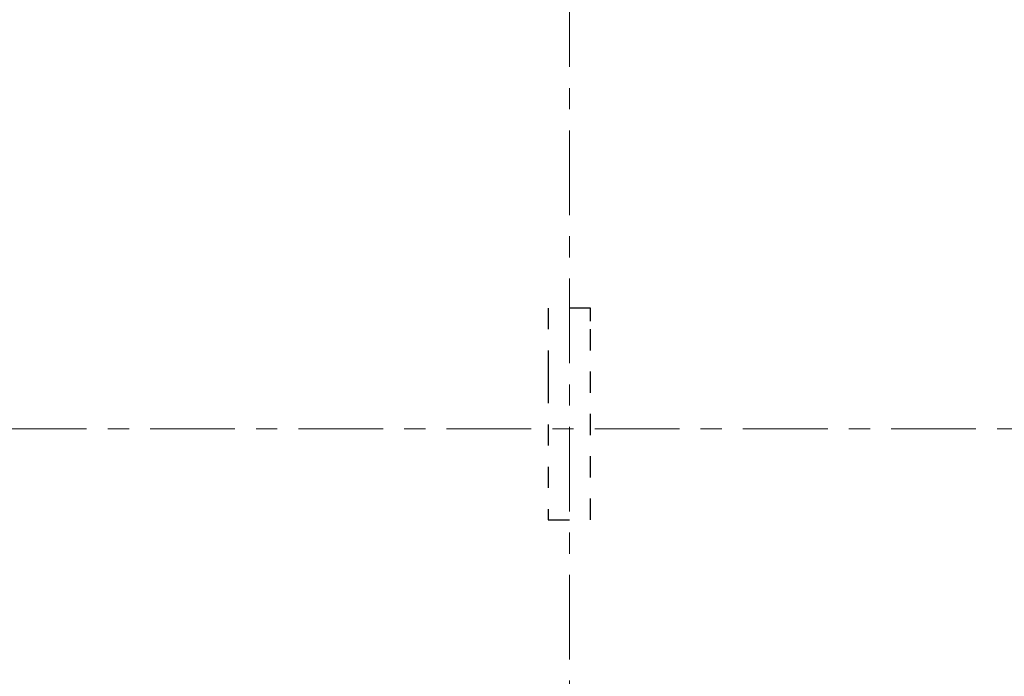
# Model space of a CAD drawing. Header units: metres. Extents: x -38 to 93, y -15 to 21.
# Tile 8 of 194: x 6.55 to 11.2, y 2.13 to 5.23. Entities that reach past the tile are written whole.
import ezdxf

# ---------------------------------------------------------------- set-up
doc = ezdxf.new("R2010")
doc.units = ezdxf.units.M
for name, pattern in [('______11', [0.5, 0.4, -0.05, 0, -0.05]), ('______2', [0.0405, 0.03, -0.0105]), ('______5', [1.1, 0.8, -0.1, 0.1, -0.1])]:
    doc.linetypes.add(name, pattern=pattern)
doc.layers.add('XR$2$Осевая линия (1)', color=7, linetype='______5', lineweight=13)
doc.layers.add('XR$6$Стена_ бетон несущ.', color=7, linetype='Continuous', lineweight=70, true_color=0xb4b496)

msp = doc.modelspace()

# ---------------------------------------------------------------- linework, layer by layer
at = {"layer": 'XR$2$Осевая линия (1)', "color": 253, "linetype": '______11', "lineweight": 13, "true_color": 0xa0a0a0, "transparency": 33554687}
for p, q in [((9.15, -3.39), (9.15, 19.78)), ((-2.63, 3.3), (62.6, 3.3))]:
    msp.add_line(p, q, dxfattribs=at)
at = {"layer": 'XR$6$Стена_ бетон несущ.', "color": 253, "linetype": '______2', "lineweight": -3, "true_color": 0xa0a0a0, "transparency": 33554687}
for p, q in [((9.05, 3.87), (9.05, 3.601)), ((9.25, 3.87), (9.05, 3.87)), ((9.25, 3.8092), (9.25, 3.87)), ((9.25, 2.87), (9.25, 3.8092)), ((9.05, 3.601), (9.05, 3.521)), ((9.05, 3.521), (9.05, 2.87)), ((9.05, 2.87), (9.25, 2.87))]:
    msp.add_line(p, q, dxfattribs=at)

doc.saveas('drawing.dxf')
